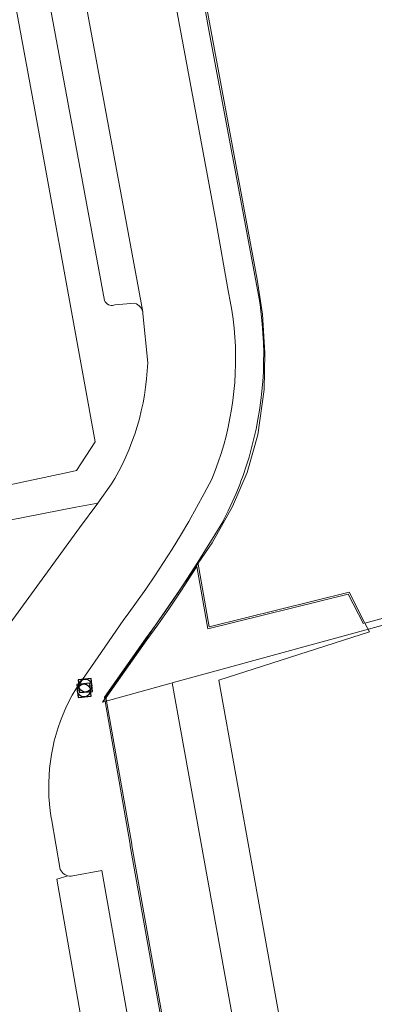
# Model space of a CAD drawing. Header units: metres. Extents: x 174282 to 175177, y 462028 to 462851.
# Tile 12 of 256: x 174413 to 174435, y 462282 to 462343. Entities that reach past the tile are written whole.
import ezdxf

# ---------------------------------------------------------------- set-up
doc = ezdxf.new("R2010")
doc.units = ezdxf.units.M
for name, color, linetype, lineweight in [('B-WE-OG-TERREIN_AGRARISCH-G', 8, 'Continuous', 20), ('B-WE-OG-TERREIN_ERF-G', 8, 'Continuous', 20), ('B-WE-OG-TERREIN_GROEN-G', 8, 'Continuous', 20), ('B-WE-OG-WEG_VERHARD_OPEN -G', 8, 'Continuous', 20), ('B-WE-RI-VWA_RIOOLPUT_INSPECTIEPUT-S', 8, 'Continuous', 20), ('B-XX-KG-GRENS_PERCEEL-BEREKEND-G', 213, 'Continuous', 20), ('B-XX-KG-GRENS_PERCEEL-G', 213, 'Continuous', 20)]:
    doc.layers.add(name, color=color, linetype=linetype, lineweight=lineweight)

# ---------------------------------------------------------------- blocks, each defined once
blk = doc.blocks.new('B-SRI-PUT_VWA-SO')
at = {"flags": 128}
blk.add_lwpolyline([(-2, 2), (2, 2), (2, -2), (-2, -2)], close=True, dxfattribs=at)
at = {"lineweight": -3, "flags": 128}
blk.add_lwpolyline([(2, -2), (2, 2), (-2, 2), (-2, -2)], close=True, dxfattribs=at)
at = {"lineweight": -3}
blk.add_circle((0, 0), 2, dxfattribs=at)

msp = doc.modelspace()

# ---------------------------------------------------------------- linework, layer by layer
at = {"layer": 'B-WE-OG-TERREIN_AGRARISCH-G'}
msp.add_lwpolyline([(174518.147, 462329.354), (174517.692, 462329.226), (174461.861, 462313.57), (174433.957, 462305.975)], dxfattribs=at)
at = {"layer": 'B-WE-OG-TERREIN_ERF-G'}
msp.add_lwpolyline([(174421.765, 462356.937), (174424.332, 462342.558), (174426.487, 462331.065), (174427.397, 462326.211), (174427.489, 462325.624), (174427.566, 462325.035), (174427.627, 462324.444), (174427.672, 462323.852), (174427.701, 462323.259), (174427.715, 462322.665), (174427.712, 462322.07), (174427.693, 462321.477), (174427.658, 462320.884), (174427.607, 462320.292), (174427.54, 462319.701), (174427.458, 462319.113), (174427.359, 462318.527), (174427.245, 462317.944), (174427.115, 462317.364), (174426.97, 462316.788), (174426.809, 462316.216), (174426.633, 462315.649), (174426.441, 462315.087), (174426.305, 462314.721), (174426.235, 462314.53), (174426.013, 462313.978), (174425.777, 462313.433), (174425.526, 462312.895), (174425.261, 462312.363), (174425.192, 462312.23), (174424.544, 462311.158), (174423.882, 462310.094), (174423.647, 462309.728)], dxfattribs=at)
at = {"layer": 'B-WE-OG-TERREIN_GROEN-G'}
for points in [[(174405.67, 462313.135), (174411.665, 462314.42), (174415.728, 462315.29), (174416.177, 462315.387), (174417.321, 462317.156), (174416.611, 462321.124), (174413.573, 462337.739), (174411.179, 462350.707), (174413.271, 462351.133), (174412.292, 462357.134), (174410.947, 462356.975), (174411.755, 462351.895), (174409.075, 462351.429), (174401.293, 462350.074), (174398.961, 462349.668)], [(174411.581, 462305.289), (174416.361, 462311.849), (174417.476, 462313.38)], [(174417.476, 462313.38), (174416.127, 462313.119), (174412.047, 462312.332)], [(174433.957, 462305.975), (174432.979, 462307.877), (174424.356, 462305.735), (174423.647, 462309.728), (174423.206, 462309.038), (174422.517, 462307.992), (174421.815, 462306.954), (174421.1, 462305.925), (174420.434, 462304.993), (174417.902, 462301.409), (174417.91, 462301.258), (174419.476, 462292.322), (174419.49, 462292.236), (174425.004, 462261.316), (174426.6, 462252.366), (174429.193, 462237.827), (174430.213, 462232.187), (174433.198, 462214.083)], [(174433.868, 462305.929), (174432.926, 462307.761), (174424.276, 462305.612), (174423.593, 462309.458), (174423.29, 462308.984), (174422.6, 462307.936), (174421.897, 462306.897), (174421.182, 462305.867), (174420.516, 462304.935), (174418.004, 462301.38), (174418.01, 462301.269), (174419.575, 462292.339), (174419.589, 462292.253), (174425.102, 462261.334), (174426.698, 462252.384), (174429.291, 462237.845), (174430.312, 462232.204), (174433.308, 462214.033)], [(174429.434, 462276.592), (174429.145, 462279.096), (174424.955, 462302.442), (174434.234, 462305.435), (174433.957, 462305.975)]]:
    msp.add_lwpolyline(points, dxfattribs=at)
at = {"layer": 'B-WE-OG-WEG_VERHARD_OPEN -G'}
msp.add_line((174420.253, 462325.18), (174415.741, 462349.723), dxfattribs=at)
for points in [[(174413.862, 462347.691), (174417.899, 462325.871), (174417.94, 462325.793), (174417.995, 462325.723), (174418.061, 462325.665), (174418.136, 462325.619), (174418.219, 462325.587), (174418.306, 462325.571), (174418.395, 462325.57), (174418.482, 462325.586), (174418.541, 462325.606), (174419.77, 462325.714), (174419.87, 462325.673), (174419.962, 462325.618), (174420.045, 462325.55), (174420.117, 462325.47), (174420.177, 462325.381), (174420.222, 462325.283), (174420.253, 462325.18)], [(174415.636, 462290.381), (174415.535, 462290.415), (174415.441, 462290.463), (174415.356, 462290.526), (174415.281, 462290.6), (174415.217, 462290.685), (174415.168, 462290.778), (174414.623, 462293.895), (174414.611, 462293.967), (174414.549, 462294.396), (174414.502, 462294.828), (174414.472, 462295.261), (174414.457, 462295.695), (174414.459, 462296.129), (174414.477, 462296.562), (174414.51, 462296.995), (174414.559, 462297.426), (174414.625, 462297.855), (174414.706, 462298.281), (174414.803, 462298.705), (174414.915, 462299.124), (174415.042, 462299.539), (174415.185, 462299.948), (174415.343, 462300.353), (174415.516, 462300.751), (174415.703, 462301.142), (174415.904, 462301.527), (174416.12, 462301.903), (174417.689, 462304.165), (174419.098, 462306.196), (174419.29, 462306.454), (174419.873, 462307.254), (174420.442, 462308.063), (174420.999, 462308.881), (174421.542, 462309.707), (174422.071, 462310.543), (174422.587, 462311.387), (174423.089, 462312.239), (174423.578, 462313.099), (174424.052, 462313.967), (174424.512, 462314.843), (174424.521, 462314.863), (174424.725, 462315.383), (174424.915, 462315.909), (174425.09, 462316.44), (174425.25, 462316.975), (174425.394, 462317.515), (174425.522, 462318.059), (174425.635, 462318.607), (174425.732, 462319.157), (174425.814, 462319.71), (174425.879, 462320.266), (174425.929, 462320.822), (174425.963, 462321.38), (174425.98, 462321.939), (174425.982, 462322.498), (174425.968, 462323.057), (174425.938, 462323.615), (174425.891, 462324.172), (174425.829, 462324.728), (174425.751, 462325.281), (174425.657, 462325.832), (174425.548, 462326.38), (174424.777, 462330.687), (174422.218, 462344.558)], [(174417.476, 462313.38), (174418.333, 462314.556), (174418.536, 462314.901), (174418.776, 462315.339), (174419.001, 462315.784), (174419.213, 462316.235), (174419.409, 462316.694), (174419.591, 462317.158), (174419.758, 462317.628), (174419.91, 462318.104), (174420.046, 462318.583), (174420.167, 462319.067), (174420.272, 462319.555), (174420.362, 462320.045), (174420.436, 462320.539), (174420.494, 462321.034), (174420.536, 462321.531), (174420.562, 462322.029), (174420.267, 462325.078), (174420.253, 462325.18)], [(174422.908, 462260.951), (174420.244, 462276.515), (174417.726, 462290.712), (174415.951, 462290.373), (174415.846, 462290.359), (174415.74, 462290.362), (174415.636, 462290.381)], [(174415.636, 462290.381), (174414.949, 462290.183), (174420.131, 462260.467)]]:
    msp.add_lwpolyline(points, dxfattribs=at)
at = {"layer": 'B-XX-KG-GRENS_PERCEEL-BEREKEND-G'}
for points in [[(174422.069, 462302.278), (174433.962, 462305.541), (174474.506, 462316.682), (174516.191, 462328.137), (174519.196, 462328.959)], [(174422.069, 462302.278), (174426.775, 462276.182)]]:
    msp.add_lwpolyline(points, dxfattribs=at)
at = {"layer": 'B-XX-KG-GRENS_PERCEEL-G', "flags": 128}
msp.add_lwpolyline([(174422.017, 462302.272), (174417.764, 462301.099), (174418.36, 462301.964), (174424.531, 462310.917), (174425.787, 462313.171), (174426.692, 462315.274), (174427.351, 462317.582), (174427.74, 462320.395), (174427.789, 462322.618), (174427.64, 462325.042), (174427.309, 462327.175), (174421.846, 462356.694)], dxfattribs=at)

# ---------------------------------------------------------------- block references
at = {"layer": 'B-WE-RI-VWA_RIOOLPUT_INSPECTIEPUT-S', "xscale": 0.1999999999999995, "yscale": 0.1999999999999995, "zscale": 0.1999999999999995, "rotation": 5.739328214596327}
for p in [(174416.63, 462301.819), (174416.713, 462302.12)]:
    msp.add_blockref('B-SRI-PUT_VWA-SO', p, dxfattribs=at)

doc.saveas('drawing.dxf')
